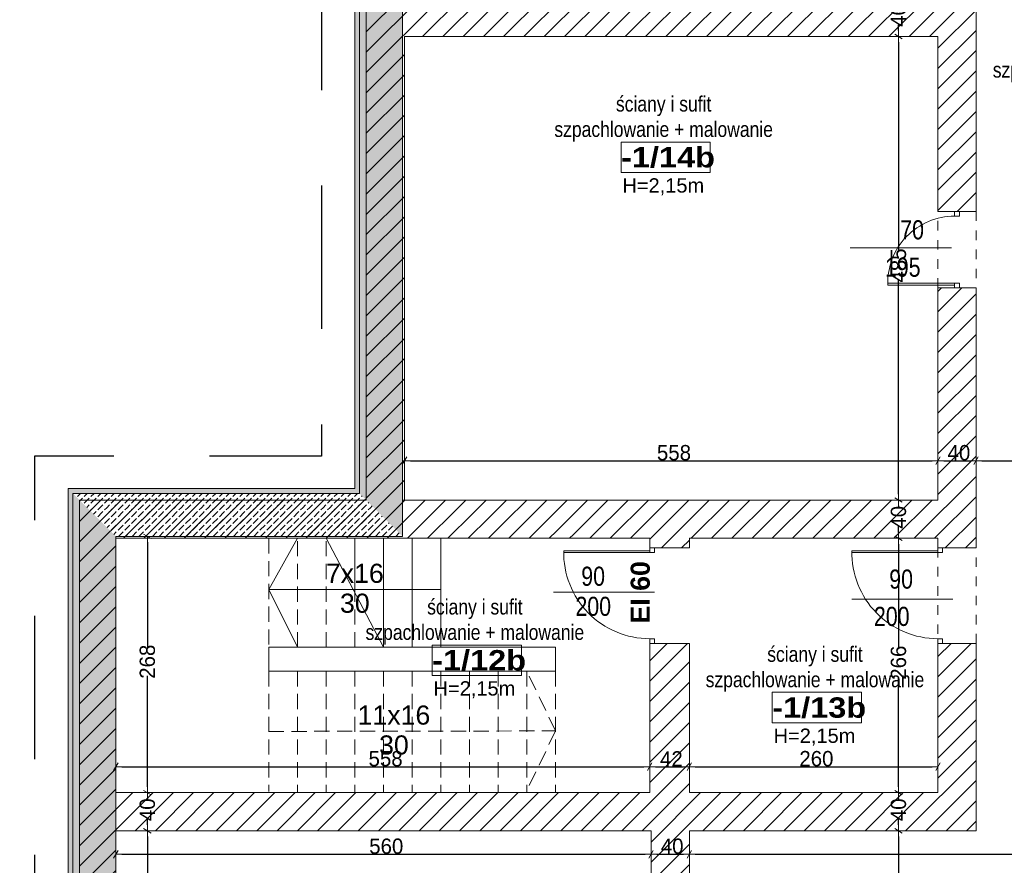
# Model space of a CAD drawing. Header units: millimetres. Extents: x -44596 to 32114, y 34976 to 82978.
# Tile 39 of 63: x 24701 to 25731, y 58302 to 59187. Entities that reach past the tile are written whole.
import ezdxf

# ---------------------------------------------------------------- set-up
doc = ezdxf.new("R2010")
doc.units = ezdxf.units.MM
doc.header["$MEASUREMENT"] = 0
for name, pattern in [('ArcadiaLine4068362267', [23.8125, 15.875, -7.9375]), ('Dashed-002', [20, 10, -10]), ('Przerywana długa', [250, 150, -100])]:
    doc.linetypes.add(name, pattern=pattern)
for name, color, linetype in [('311-RS', 7, 'Continuous'), ('410-Fundamenty', 7, 'Continuous'), ('499-Wymiary i opisy', 7, 'Continuous'), ('500-opisy p.poż', 7, 'Continuous'), ('MF-NR', 7, 'Continuous'), ('MF_AREA_BLOCK', 7, 'Continuous'), ('MF_KRESKOWANIE', 7, 'Continuous'), ('MF_NR', 7, 'Continuous'), ('MF_OKNA', 7, 'Continuous'), ('MF_OPISY', 7, 'Continuous'), ('MF_przerywana', 7, 'Continuous'), ('MF_SCIANY_KONSTR', 7, 'Continuous'), ('MF_WIDOK', 7, 'Continuous'), ('MF_WYM_DUŻE', 7, 'Continuous')]:
    doc.layers.add(name, color=color, linetype=linetype)
doc.styles.add('GENERATED_STYLE_2', font='txt')
doc.styles.add('GENERATED_STYLE_4', font='txt')
doc.styles.add('GENERATED_STYLE_5', font='txt')
doc.styles.add('GENERATED_STYLE_6', font='txt')
doc.dimstyles.new('GENERATED_STYLE__2', dxfattribs={"dimtxt": 16, "dimasz": 6.08, "dimexe": 0.18, "dimexo": 0.0625, "dimgap": 0.09, "dimtad": 1, "dimdec": 0, "dimzin": 0, "dimdsep": 46, "dimtxsty": 'GENERATED_STYLE_4', "dimblk": 'ARROWHEAD_2', "dimblk1": 'ARROWHEAD_2', "dimblk2": 'ARROWHEAD_2', "dimcen": 0.09, "dimse1": 1, "dimse2": 1, "dimclrd": 7, "dimclre": 7, "dimclrt": 7, "dimadec": 0, "dimazin": 0, "dimtfac": 1, "dimtdec": 4, "dimtmove": 0, "dimatfit": 3, "dimfxl": 1, "dimtolj": 1, "dimtzin": 0, "dimarcsym": 0})
doc.dimstyles.new('GENERATED_STYLE__3', dxfattribs={"dimtxt": 16, "dimasz": 6.08, "dimexe": 0.18, "dimexo": 0.0625, "dimgap": 0.09, "dimtad": 1, "dimtih": 1, "dimtoh": 1, "dimdec": 0, "dimzin": 0, "dimdsep": 46, "dimtxsty": 'GENERATED_STYLE_4', "dimblk": 'ARROWHEAD_2', "dimblk1": 'ARROWHEAD_2', "dimblk2": 'ARROWHEAD_2', "dimcen": 0.09, "dimse1": 1, "dimse2": 1, "dimclrd": 7, "dimclre": 7, "dimclrt": 7, "dimadec": 0, "dimazin": 0, "dimtfac": 1, "dimtdec": 4, "dimtmove": 0, "dimatfit": 3, "dimfxl": 1, "dimtolj": 1, "dimtzin": 0, "dimarcsym": 0})
doc.dimstyles.new('GENERATED_STYLE__6', dxfattribs={"dimtxt": 15, "dimasz": 15.2, "dimexe": 0.18, "dimexo": 0.0625, "dimgap": 0.09, "dimtad": 1, "dimdec": 0, "dimzin": 0, "dimdsep": 46, "dimtxsty": 'GENERATED_STYLE_2', "dimblk": 'ARROWHEAD_2', "dimblk1": 'ARROWHEAD_2', "dimblk2": 'ARROWHEAD_2', "dimcen": 0.09, "dimse1": 1, "dimse2": 1, "dimclrd": 7, "dimclre": 7, "dimclrt": 7, "dimadec": 0, "dimazin": 0, "dimtfac": 1, "dimtdec": 4, "dimtmove": 0, "dimatfit": 3, "dimfxl": 1, "dimtolj": 1, "dimtzin": 0, "dimarcsym": 0})
pattern_1 = [(45, (5608535.791, 4486378.817), (-10.606601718, 10.606601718), [])]
pattern_2 = [(90, (5608535.7913, 4486378.8167), (-3.4641016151, 0), [2, -4]), (90, (5608534.0592, 4486381.8167), (-3.4641016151, 0), [2, -4]), (150, (5608535.7913, 4486380.8167), (1.7320508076, 3), [2, -4]), (150, (5608532.3272, 4486380.8167), (1.7320508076, 3), [2, -4]), (210, (5608535.7913, 4486378.8167), (-1.7320508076, 3), [2, -4]), (210, (5608532.3272, 4486378.8167), (-1.7320508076, 3), [2, -4])]
pattern_3 = [(45, (5608535.791, 4486378.817), (-7.071067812, 7.071067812), [7.5, -2.5]), (45, (5608535.791, 4486385.888), (-7.071067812, 7.071067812), [7.5, -2.5])]

# ---------------------------------------------------------------- blocks, each defined once
blk = doc.blocks.new('ARROWHEAD_2')
at = {"color": 0, "linetype": 'Continuous', "lineweight": 0}
for p, q in [((0, 0), (-1, 0)), ((-0.378, -0.655), (0.378, 0.655))]:
    blk.add_line(p, q, dxfattribs=at)
blk = doc.blocks.new('*D45')
at = {"layer": '499-Wymiary i opisy', "color": 7, "linetype": 'Continuous', "lineweight": -2}
for p, q in [((24834.2, 58332.4), (24834.2, 58104.5)), ((24834.2, 57841.6), (24834.2, 58075.4))]:
    blk.add_line(p, q, dxfattribs=at)
at = {"layer": 'Defpoints', "color": 0}
for p in [(24801.2, 58338.5), (24834.2, 58338.5), (24801.2, 57835.5)]:
    blk.add_point(p, dxfattribs=at)
at = {"layer": '499-Wymiary i opisy', "color": 7, "lineweight": -2, "xscale": 6.080000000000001, "yscale": 6.080000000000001, "zscale": 6.080000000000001}
for p, rotation in [((24834.2, 58338.5), 90), ((24834.2, 57835.5), 270)]:
    blk.add_blockref('ARROWHEAD_2', p, dxfattribs=dict(at, rotation=rotation))
at = {"layer": '499-Wymiary i opisy', "color": 7, "lineweight": 13, "insert": (24834.2, 58089.9), "char_height": 16, "attachment_point": 5, "rotation": 90, "style": 'GENERATED_STYLE_4'}
blk.add_mtext('\\A1;503', dxfattribs=at)
blk = doc.blocks.new('*D46')
at = {"layer": '499-Wymiary i opisy', "color": 7, "linetype": 'Continuous', "lineweight": -2}
for p, q in [((24834.2, 58372.4), (24834.2, 58370.2)), ((24834.2, 58344.6), (24834.2, 58350.7))]:
    blk.add_line(p, q, dxfattribs=at)
at = {"layer": 'Defpoints', "color": 0}
for p in [(24801.2, 58378.5), (24834.2, 58378.5), (24801.2, 58338.5)]:
    blk.add_point(p, dxfattribs=at)
at = {"layer": '499-Wymiary i opisy', "color": 7, "lineweight": -2, "xscale": 6.080000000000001, "yscale": 6.080000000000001, "zscale": 6.080000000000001}
for p, rotation in [((24834.2, 58378.5), 90), ((24834.2, 58338.5), 270)]:
    blk.add_blockref('ARROWHEAD_2', p, dxfattribs=dict(at, rotation=rotation))
at = {"layer": '499-Wymiary i opisy', "color": 7, "lineweight": 13, "insert": (24834.2, 58360.5), "char_height": 16, "attachment_point": 5, "rotation": 90, "style": 'GENERATED_STYLE_4'}
blk.add_mtext('\\A1;40', dxfattribs=at)
blk = doc.blocks.new('*D47')
at = {"layer": '499-Wymiary i opisy', "color": 7, "linetype": 'Continuous', "lineweight": -2}
for p, q in [((24834.2, 58640.4), (24834.2, 58530.1)), ((24834.2, 58384.6), (24834.2, 58500.7))]:
    blk.add_line(p, q, dxfattribs=at)
at = {"layer": 'Defpoints', "color": 0}
for p in [(24801.2, 58646.5), (24834.2, 58646.5), (24801.2, 58378.5)]:
    blk.add_point(p, dxfattribs=at)
at = {"layer": '499-Wymiary i opisy', "color": 7, "lineweight": -2, "xscale": 6.080000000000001, "yscale": 6.080000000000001, "zscale": 6.080000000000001}
for p, rotation in [((24834.2, 58646.5), 90), ((24834.2, 58378.5), 270)]:
    blk.add_blockref('ARROWHEAD_2', p, dxfattribs=dict(at, rotation=rotation))
at = {"layer": '499-Wymiary i opisy', "color": 7, "lineweight": 13, "insert": (24834.2, 58515.4), "char_height": 16, "attachment_point": 5, "rotation": 90, "style": 'GENERATED_STYLE_4'}
blk.add_mtext('\\A1;268', dxfattribs=at)
blk = doc.blocks.new('*D101')
at = {"layer": 'Defpoints', "color": 0}
for p in [(25961.2, 58482.5), (26185.9, 58482.5), (25661.2, 58228.5)]:
    blk.add_point(p, dxfattribs=at)
at = {"layer": 'MF_WYM_DUŻE', "color": 7, "linetype": 'Continuous', "lineweight": -2}
for p, q in [((26185.9, 58467.3), (26185.9, 58372.3)), ((26185.9, 58243.7), (26185.9, 58338.8))]:
    blk.add_line(p, q, dxfattribs=at)
at = {"layer": 'MF_WYM_DUŻE', "color": 7, "lineweight": -2, "xscale": 15.2, "yscale": 15.2, "zscale": 15.2}
for p, rotation in [((26185.9, 58482.5), 90), ((26185.9, 58228.5), 270)]:
    blk.add_blockref('ARROWHEAD_2', p, dxfattribs=dict(at, rotation=rotation))
at = {"layer": 'MF_WYM_DUŻE', "color": 7, "lineweight": 13, "insert": (26185.9, 58355.6), "char_height": 15, "attachment_point": 5, "rotation": 90, "style": 'GENERATED_STYLE_2'}
blk.add_mtext('\\A1;254', dxfattribs=at)
blk = doc.blocks.new('*D119')
at = {"layer": '499-Wymiary i opisy', "color": 7, "linetype": 'Continuous', "lineweight": -2}
for p, q in [((25620, 58332.4), (25620, 57807)), ((25620, 57234.6), (25620, 57768.9))]:
    blk.add_line(p, q, dxfattribs=at)
at = {"layer": 'Defpoints', "color": 0}
for p in [(25620, 58338.5), (25701.2, 58338.5), (25661.2, 57228.5)]:
    blk.add_point(p, dxfattribs=at)
at = {"layer": '499-Wymiary i opisy', "color": 7, "lineweight": -2, "xscale": 6.080000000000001, "yscale": 6.080000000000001, "zscale": 6.080000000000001}
for p, rotation in [((25620, 58338.5), 90), ((25620, 57228.5), 270)]:
    blk.add_blockref('ARROWHEAD_2', p, dxfattribs=dict(at, rotation=rotation))
at = {"layer": '499-Wymiary i opisy', "color": 7, "lineweight": 13, "insert": (25620, 57787.9), "char_height": 16, "attachment_point": 5, "rotation": 90, "style": 'GENERATED_STYLE_4'}
blk.add_mtext('\\A1;1110', dxfattribs=at)
blk = doc.blocks.new('*D120')
at = {"layer": '499-Wymiary i opisy', "color": 7, "linetype": 'Continuous', "lineweight": -2}
for p, q in [((25620, 58372.4), (25620, 58370.2)), ((25620, 58344.6), (25620, 58350.7))]:
    blk.add_line(p, q, dxfattribs=at)
at = {"layer": 'Defpoints', "color": 0}
for p in [(25620, 58378.5), (25661.2, 58378.5), (25701.2, 58338.5)]:
    blk.add_point(p, dxfattribs=at)
at = {"layer": '499-Wymiary i opisy', "color": 7, "lineweight": -2, "xscale": 6.080000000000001, "yscale": 6.080000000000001, "zscale": 6.080000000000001}
for p, rotation in [((25620, 58378.5), 90), ((25620, 58338.5), 270)]:
    blk.add_blockref('ARROWHEAD_2', p, dxfattribs=dict(at, rotation=rotation))
at = {"layer": '499-Wymiary i opisy', "color": 7, "lineweight": 13, "insert": (25620, 58360.5), "char_height": 16, "attachment_point": 5, "rotation": 90, "style": 'GENERATED_STYLE_4'}
blk.add_mtext('\\A1;40', dxfattribs=at)
blk = doc.blocks.new('*D121')
at = {"layer": '499-Wymiary i opisy', "color": 7, "linetype": 'Continuous', "lineweight": -2}
for p, q in [((25620, 58638.4), (25620, 58529.1)), ((25620, 58384.6), (25620, 58499.7))]:
    blk.add_line(p, q, dxfattribs=at)
at = {"layer": 'Defpoints', "color": 0}
for p in [(25620, 58644.5), (25661.2, 58644.5), (25661.2, 58378.5)]:
    blk.add_point(p, dxfattribs=at)
at = {"layer": '499-Wymiary i opisy', "color": 7, "lineweight": -2, "xscale": 6.080000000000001, "yscale": 6.080000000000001, "zscale": 6.080000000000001}
for p, rotation in [((25620, 58644.5), 90), ((25620, 58378.5), 270)]:
    blk.add_blockref('ARROWHEAD_2', p, dxfattribs=dict(at, rotation=rotation))
at = {"layer": '499-Wymiary i opisy', "color": 7, "lineweight": 13, "insert": (25620, 58514.4), "char_height": 16, "attachment_point": 5, "rotation": 90, "style": 'GENERATED_STYLE_4'}
blk.add_mtext('\\A1;266', dxfattribs=at)
blk = doc.blocks.new('*D122')
at = {"layer": '499-Wymiary i opisy', "color": 7, "linetype": 'Continuous', "lineweight": -2}
for p, q in [((25620, 58678.4), (25620, 58676.2)), ((25620, 58650.6), (25620, 58656.7))]:
    blk.add_line(p, q, dxfattribs=at)
at = {"layer": 'Defpoints', "color": 0}
for p in [(25620, 58684.5), (25661.2, 58684.5), (25661.2, 58644.5)]:
    blk.add_point(p, dxfattribs=at)
at = {"layer": '499-Wymiary i opisy', "color": 7, "lineweight": -2, "xscale": 6.080000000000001, "yscale": 6.080000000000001, "zscale": 6.080000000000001}
for p, rotation in [((25620, 58684.5), 90), ((25620, 58644.5), 270)]:
    blk.add_blockref('ARROWHEAD_2', p, dxfattribs=dict(at, rotation=rotation))
at = {"layer": '499-Wymiary i opisy', "color": 7, "lineweight": 13, "insert": (25620, 58666.5), "char_height": 16, "attachment_point": 5, "rotation": 90, "style": 'GENERATED_STYLE_4'}
blk.add_mtext('\\A1;40', dxfattribs=at)
blk = doc.blocks.new('*D123')
at = {"layer": '499-Wymiary i opisy', "color": 7, "linetype": 'Continuous', "lineweight": -2}
for p, q in [((25620, 59163.4), (25620, 58944.8)), ((25620, 58690.6), (25620, 58915))]:
    blk.add_line(p, q, dxfattribs=at)
at = {"layer": 'Defpoints', "color": 0}
for p in [(25620, 59169.5), (25661.2, 59169.5), (25661.2, 58684.5)]:
    blk.add_point(p, dxfattribs=at)
at = {"layer": '499-Wymiary i opisy', "color": 7, "lineweight": -2, "xscale": 6.080000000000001, "yscale": 6.080000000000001, "zscale": 6.080000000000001}
for p, rotation in [((25620, 59169.5), 90), ((25620, 58684.5), 270)]:
    blk.add_blockref('ARROWHEAD_2', p, dxfattribs=dict(at, rotation=rotation))
at = {"layer": '499-Wymiary i opisy', "color": 7, "lineweight": 13, "insert": (25620, 58929.9), "char_height": 16, "attachment_point": 5, "rotation": 90, "style": 'GENERATED_STYLE_4'}
blk.add_mtext('\\A1;485', dxfattribs=at)
blk = doc.blocks.new('*D124')
at = {"layer": '499-Wymiary i opisy', "color": 7, "linetype": 'Continuous', "lineweight": -2}
for p, q in [((25620, 59203.4), (25620, 59201.2)), ((25620, 59175.6), (25620, 59181.7))]:
    blk.add_line(p, q, dxfattribs=at)
at = {"layer": 'Defpoints', "color": 0}
for p in [(25620, 59209.5), (25661.2, 59209.5), (25661.2, 59169.5)]:
    blk.add_point(p, dxfattribs=at)
at = {"layer": '499-Wymiary i opisy', "color": 7, "lineweight": -2, "xscale": 6.080000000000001, "yscale": 6.080000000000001, "zscale": 6.080000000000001}
for p, rotation in [((25620, 59209.5), 90), ((25620, 59169.5), 270)]:
    blk.add_blockref('ARROWHEAD_2', p, dxfattribs=dict(at, rotation=rotation))
at = {"layer": '499-Wymiary i opisy', "color": 7, "lineweight": 13, "insert": (25620, 59191.5), "char_height": 16, "attachment_point": 5, "rotation": 90, "style": 'GENERATED_STYLE_4'}
blk.add_mtext('\\A1;40', dxfattribs=at)
blk = doc.blocks.new('*D132')
at = {"layer": '499-Wymiary i opisy', "color": 7, "linetype": 'Continuous', "lineweight": -2}
blk.add_line((24807.3, 58405.6), (25353.6, 58405.6), dxfattribs=at)
at = {"layer": 'Defpoints', "color": 0}
for p in [(24801.2, 58646.5), (25359.7, 58644.5), (25359.7, 58405.6)]:
    blk.add_point(p, dxfattribs=at)
at = {"layer": '499-Wymiary i opisy', "color": 7, "lineweight": -2, "xscale": 6.080000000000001, "yscale": 6.080000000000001, "zscale": 6.080000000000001, "rotation": 180}
blk.add_blockref('ARROWHEAD_2', (24801.2, 58405.6), dxfattribs=at)
at = {"layer": '499-Wymiary i opisy', "color": 7, "lineweight": -2, "xscale": 6.080000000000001, "yscale": 6.080000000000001, "zscale": 6.080000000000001}
blk.add_blockref('ARROWHEAD_2', (25359.7, 58405.6), dxfattribs=at)
at = {"layer": '499-Wymiary i opisy', "color": 7, "lineweight": 13, "insert": (25083.4, 58413.9), "char_height": 16, "attachment_point": 5, "style": 'GENERATED_STYLE_4'}
blk.add_mtext('\\A1;558', dxfattribs=at)
blk = doc.blocks.new('*D133')
at = {"layer": '499-Wymiary i opisy', "color": 7, "linetype": 'Continuous', "lineweight": -2}
blk.add_line((25365.8, 58405.6), (25395.1, 58405.6), dxfattribs=at)
at = {"layer": 'Defpoints', "color": 0}
for p in [(25359.7, 58644.5), (25401.2, 58644.5), (25401.2, 58405.6)]:
    blk.add_point(p, dxfattribs=at)
at = {"layer": '499-Wymiary i opisy', "color": 7, "lineweight": -2, "xscale": 6.080000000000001, "yscale": 6.080000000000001, "zscale": 6.080000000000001, "rotation": 180}
blk.add_blockref('ARROWHEAD_2', (25359.7, 58405.6), dxfattribs=at)
at = {"layer": '499-Wymiary i opisy', "color": 7, "lineweight": -2, "xscale": 6.080000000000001, "yscale": 6.080000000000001, "zscale": 6.080000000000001}
blk.add_blockref('ARROWHEAD_2', (25401.2, 58405.6), dxfattribs=at)
at = {"layer": '499-Wymiary i opisy', "color": 7, "lineweight": 13, "insert": (25382.4, 58413.8), "char_height": 16, "attachment_point": 5, "style": 'GENERATED_STYLE_4'}
blk.add_mtext('\\A1;42', dxfattribs=at)
blk = doc.blocks.new('*D134')
at = {"layer": '499-Wymiary i opisy', "color": 7, "linetype": 'Continuous', "lineweight": -2}
blk.add_line((25407.3, 58405.6), (25655.1, 58405.6), dxfattribs=at)
at = {"layer": 'Defpoints', "color": 0}
for p in [(25401.2, 58644.5), (25661.2, 58644.5), (25661.2, 58405.6)]:
    blk.add_point(p, dxfattribs=at)
at = {"layer": '499-Wymiary i opisy', "color": 7, "lineweight": -2, "xscale": 6.080000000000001, "yscale": 6.080000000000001, "zscale": 6.080000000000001, "rotation": 180}
blk.add_blockref('ARROWHEAD_2', (25401.2, 58405.6), dxfattribs=at)
at = {"layer": '499-Wymiary i opisy', "color": 7, "lineweight": -2, "xscale": 6.080000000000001, "yscale": 6.080000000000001, "zscale": 6.080000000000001}
blk.add_blockref('ARROWHEAD_2', (25661.2, 58405.6), dxfattribs=at)
at = {"layer": '499-Wymiary i opisy', "color": 7, "lineweight": 13, "insert": (25534.1, 58413.9), "char_height": 16, "attachment_point": 5, "style": 'GENERATED_STYLE_4'}
blk.add_mtext('\\A1;260', dxfattribs=at)
blk = doc.blocks.new('*D135')
at = {"layer": '499-Wymiary i opisy', "color": 7, "linetype": 'Continuous', "lineweight": -2}
blk.add_line((24807.3, 58314), (25355.1, 58314), dxfattribs=at)
at = {"layer": 'Defpoints', "color": 0}
for p in [(24801.2, 58338.5), (25361.2, 58338.5), (25361.2, 58314)]:
    blk.add_point(p, dxfattribs=at)
at = {"layer": '499-Wymiary i opisy', "color": 7, "lineweight": -2, "xscale": 6.080000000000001, "yscale": 6.080000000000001, "zscale": 6.080000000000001, "rotation": 180}
blk.add_blockref('ARROWHEAD_2', (24801.2, 58314), dxfattribs=at)
at = {"layer": '499-Wymiary i opisy', "color": 7, "lineweight": -2, "xscale": 6.080000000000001, "yscale": 6.080000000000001, "zscale": 6.080000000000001}
blk.add_blockref('ARROWHEAD_2', (25361.2, 58314), dxfattribs=at)
at = {"layer": '499-Wymiary i opisy', "color": 7, "lineweight": 13, "insert": (25084.1, 58322.3), "char_height": 16, "attachment_point": 5, "style": 'GENERATED_STYLE_4'}
blk.add_mtext('\\A1;560', dxfattribs=at)
blk = doc.blocks.new('*D136')
at = {"layer": '499-Wymiary i opisy', "color": 7, "linetype": 'Continuous', "lineweight": -2}
blk.add_line((25367.3, 58314), (25395.1, 58314), dxfattribs=at)
at = {"layer": 'Defpoints', "color": 0}
for p in [(25361.2, 58338.5), (25401.2, 58338.5), (25401.2, 58314)]:
    blk.add_point(p, dxfattribs=at)
at = {"layer": '499-Wymiary i opisy', "color": 7, "lineweight": -2, "xscale": 6.080000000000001, "yscale": 6.080000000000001, "zscale": 6.080000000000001, "rotation": 180}
blk.add_blockref('ARROWHEAD_2', (25361.2, 58314), dxfattribs=at)
at = {"layer": '499-Wymiary i opisy', "color": 7, "lineweight": -2, "xscale": 6.080000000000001, "yscale": 6.080000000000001, "zscale": 6.080000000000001}
blk.add_blockref('ARROWHEAD_2', (25401.2, 58314), dxfattribs=at)
at = {"layer": '499-Wymiary i opisy', "color": 7, "lineweight": 13, "insert": (25383.2, 58322.3), "char_height": 16, "attachment_point": 5, "style": 'GENERATED_STYLE_4'}
blk.add_mtext('\\A1;40', dxfattribs=at)
blk = doc.blocks.new('*D137')
at = {"layer": '499-Wymiary i opisy', "color": 7, "linetype": 'Continuous', "lineweight": -2}
blk.add_line((25407.3, 58314), (26269.1, 58314), dxfattribs=at)
at = {"layer": 'Defpoints', "color": 0}
for p in [(26275.2, 58482.5), (25401.2, 58338.5), (26275.2, 58314)]:
    blk.add_point(p, dxfattribs=at)
at = {"layer": '499-Wymiary i opisy', "color": 7, "lineweight": -2, "xscale": 6.080000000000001, "yscale": 6.080000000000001, "zscale": 6.080000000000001, "rotation": 180}
blk.add_blockref('ARROWHEAD_2', (25401.2, 58314), dxfattribs=at)
at = {"layer": '499-Wymiary i opisy', "color": 7, "lineweight": -2, "xscale": 6.080000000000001, "yscale": 6.080000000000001, "zscale": 6.080000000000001}
blk.add_blockref('ARROWHEAD_2', (26275.2, 58314), dxfattribs=at)
at = {"layer": '499-Wymiary i opisy', "color": 7, "lineweight": 13, "insert": (25841.1, 58322.3), "char_height": 16, "attachment_point": 5, "style": 'GENERATED_STYLE_4'}
blk.add_mtext('\\A1;874', dxfattribs=at)
blk = doc.blocks.new('*D138')
at = {"layer": '499-Wymiary i opisy', "color": 7, "linetype": 'Continuous', "lineweight": -2}
blk.add_line((25109.3, 58725.7), (25655.1, 58725.7), dxfattribs=at)
at = {"layer": 'Defpoints', "color": 0}
for p in [(25661.2, 58725.7), (25103.2, 58684.5), (25661.2, 58684.5)]:
    blk.add_point(p, dxfattribs=at)
at = {"layer": '499-Wymiary i opisy', "color": 7, "lineweight": -2, "xscale": 6.080000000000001, "yscale": 6.080000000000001, "zscale": 6.080000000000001, "rotation": 180}
blk.add_blockref('ARROWHEAD_2', (25103.2, 58725.7), dxfattribs=at)
at = {"layer": '499-Wymiary i opisy', "color": 7, "lineweight": -2, "xscale": 6.080000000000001, "yscale": 6.080000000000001, "zscale": 6.080000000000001}
blk.add_blockref('ARROWHEAD_2', (25661.2, 58725.7), dxfattribs=at)
at = {"layer": '499-Wymiary i opisy', "color": 7, "lineweight": 13, "insert": (25385.1, 58734), "char_height": 16, "attachment_point": 5, "style": 'GENERATED_STYLE_4'}
blk.add_mtext('\\A1;558', dxfattribs=at)
blk = doc.blocks.new('*D139')
at = {"layer": '499-Wymiary i opisy', "color": 7, "linetype": 'Continuous', "lineweight": -2}
blk.add_line((25667.3, 58725.7), (25695.1, 58725.7), dxfattribs=at)
at = {"layer": 'Defpoints', "color": 0}
for p in [(25701.2, 58725.7), (25661.2, 58684.5), (25701.2, 58634.5)]:
    blk.add_point(p, dxfattribs=at)
at = {"layer": '499-Wymiary i opisy', "color": 7, "lineweight": -2, "xscale": 6.080000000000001, "yscale": 6.080000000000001, "zscale": 6.080000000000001, "rotation": 180}
blk.add_blockref('ARROWHEAD_2', (25661.2, 58725.7), dxfattribs=at)
at = {"layer": '499-Wymiary i opisy', "color": 7, "lineweight": -2, "xscale": 6.080000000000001, "yscale": 6.080000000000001, "zscale": 6.080000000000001}
blk.add_blockref('ARROWHEAD_2', (25701.2, 58725.7), dxfattribs=at)
at = {"layer": '499-Wymiary i opisy', "color": 7, "lineweight": 13, "insert": (25683.2, 58734), "char_height": 16, "attachment_point": 5, "style": 'GENERATED_STYLE_4'}
blk.add_mtext('\\A1;40', dxfattribs=at)
blk = doc.blocks.new('*D140')
at = {"layer": '499-Wymiary i opisy', "color": 7, "linetype": 'Continuous', "lineweight": -2}
blk.add_line((25707.3, 58725.7), (25955.1, 58725.7), dxfattribs=at)
at = {"layer": 'Defpoints', "color": 0}
for p in [(25961.2, 58725.7), (25701.2, 58634.5), (25961.2, 58482.5)]:
    blk.add_point(p, dxfattribs=at)
at = {"layer": '499-Wymiary i opisy', "color": 7, "lineweight": -2, "xscale": 6.080000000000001, "yscale": 6.080000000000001, "zscale": 6.080000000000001, "rotation": 180}
blk.add_blockref('ARROWHEAD_2', (25701.2, 58725.7), dxfattribs=at)
at = {"layer": '499-Wymiary i opisy', "color": 7, "lineweight": -2, "xscale": 6.080000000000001, "yscale": 6.080000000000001, "zscale": 6.080000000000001}
blk.add_blockref('ARROWHEAD_2', (25961.2, 58725.7), dxfattribs=at)
at = {"layer": '499-Wymiary i opisy', "color": 7, "lineweight": 13, "insert": (25834.1, 58734), "char_height": 16, "attachment_point": 5, "style": 'GENERATED_STYLE_4'}
blk.add_mtext('\\A1;260', dxfattribs=at)

msp = doc.modelspace()

# ---------------------------------------------------------------- hatches: boundary and pattern name
at = {"layer": '410-Fundamenty', "linetype": 'Continuous', "lineweight": 0}
h = msp.add_hatch(dxfattribs=at)
h.set_pattern_fill('Styropian', color=251, style=0, pattern_type=2)
h.set_pattern_definition(pattern_2)
h.paths.add_polyline_path([(25051.2, 59746.5), (25051.2, 58696.5), (25056.2, 58691.5), (25056.2, 59741.5)])
h = msp.add_hatch(dxfattribs=at)
h.set_pattern_fill('beton', color=251, style=0, pattern_type=2)
h.set_pattern_definition(pattern_3)
h.paths.add_polyline_path([(25056.2, 59741.5), (25056.2, 58691.5), (25071.2, 58676.5), (25071.2, 59726.5)])
h = msp.add_hatch(dxfattribs=at)
h.set_pattern_fill('beton', color=251, style=0, pattern_type=2)
h.set_pattern_definition(pattern_3)
h.paths.add_polyline_path([(25071.2, 59726.5), (25071.2, 58676.5), (25076.2, 58671.5), (25076.2, 59721.5)])
h = msp.add_hatch(dxfattribs=at)
h.set_pattern_fill('beton', color=251, style=0, pattern_type=2)
h.set_pattern_definition(pattern_3)
h.paths.add_polyline_path([(25076.2, 59721.5), (25076.2, 58671.5), (25101.2, 58646.5), (25101.2, 59696.5)])
h = msp.add_hatch(dxfattribs=at)
h.set_pattern_fill('Styropian', color=251, style=0, pattern_type=2)
h.set_pattern_definition(pattern_2)
h.paths.add_polyline_path([(25051.2, 58696.5), (24751.2, 58696.5), (24756.2, 58691.5), (25056.2, 58691.5)])
h = msp.add_hatch(dxfattribs=at)
h.set_pattern_fill('Styropian', color=251, style=0, pattern_type=2)
h.set_pattern_definition(pattern_2)
h.paths.add_polyline_path([(24751.2, 58696.5), (24751.2, 57045.5), (24756.2, 57040.5), (24756.2, 58691.5)])
h = msp.add_hatch(dxfattribs=at)
h.set_pattern_fill('beton', color=251, style=0, pattern_type=2)
h.set_pattern_definition(pattern_3)
h.paths.add_polyline_path([(25056.2, 58691.5), (24756.2, 58691.5), (24771.2, 58676.5), (25071.2, 58676.5)])
h = msp.add_hatch(dxfattribs=at)
h.set_pattern_fill('beton', color=251, style=0, pattern_type=2)
h.set_pattern_definition(pattern_3)
h.paths.add_polyline_path([(24756.2, 58691.5), (24756.2, 57040.5), (24771.2, 57025.5), (24771.2, 58676.5)])
h = msp.add_hatch(dxfattribs=at)
h.set_pattern_fill('beton', color=251, style=0, pattern_type=2)
h.set_pattern_definition(pattern_3)
h.paths.add_polyline_path([(25071.2, 58676.5), (24771.2, 58676.5), (24776.2, 58671.5), (25076.2, 58671.5)])
h = msp.add_hatch(dxfattribs=at)
h.set_pattern_fill('beton', color=251, style=0, pattern_type=2)
h.set_pattern_definition(pattern_3)
h.paths.add_polyline_path([(24771.2, 58676.5), (24771.2, 57025.5), (24776.2, 57020.5), (24776.2, 58671.5)])
h = msp.add_hatch(dxfattribs=at)
h.set_pattern_fill('beton', color=251, style=0, pattern_type=2)
h.set_pattern_definition(pattern_3)
h.paths.add_polyline_path([(25076.2, 58671.5), (24776.2, 58671.5), (24801.2, 58646.5), (25101.2, 58646.5)])
h = msp.add_hatch(dxfattribs=at)
h.set_pattern_fill('beton', color=251, style=0, pattern_type=2)
h.set_pattern_definition(pattern_3)
h.paths.add_polyline_path([(24776.2, 58671.5), (24776.2, 57020.5), (24801.2, 56995.5), (24801.2, 58646.5)])
at = {"layer": 'MF_KRESKOWANIE', "linetype": 'Continuous', "lineweight": 13}
h = msp.add_hatch(dxfattribs=at)
h.set_pattern_fill('bloczki_ceramiczne', color=251, style=0, pattern_type=2)
h.set_pattern_definition(pattern_1)
h.paths.add_polyline_path([(24763.2, 57052.5), (24763.2, 57033.5), (24775.2, 57033.5), (24777.2, 57033.5), (24777.2, 56840.5), (24801.2, 56840.5), (25377.2, 56840.5), (25512.2, 56840.5), (25512.2, 56880.5), (25401.2, 56880.5), (25401.2, 56912), (25401.2, 57188.5), (25471.2, 57188.5), (25491.2, 57188.5), (25491.2, 57228.5), (25401.2, 57228.5), (25401.2, 57330.5), (25251.2, 57330.5), (25251.2, 57290.5), (25271.2, 57290.5), (25271.2, 57227.5), (25277.2, 57227.5), (25277.2, 57290.5), (25361.2, 57290.5), (25361.2, 57188.5), (25361.2, 57150.5), (25277.2, 57150.5), (25277.2, 57157.5), (25271.2, 57157.5), (25271.2, 57150.5), (25243.2, 57150.5), (25243.2, 57137.5), (25249.2, 57137.5), (25249.2, 57144.5), (25361.2, 57144.5), (25361.2, 57060.5), (25249.2, 57060.5), (25249.2, 57067.5), (25243.2, 57067.5), (25243.2, 57047.5), (25249.2, 57047.5), (25249.2, 57054.5), (25361.2, 57054.5), (25361.2, 56970.5), (25249.2, 56970.5), (25249.2, 56977.5), (25243.2, 56977.5), (25243.2, 56957.5), (25249.2, 56957.5), (25249.2, 56964.5), (25361.2, 56964.5), (25361.2, 56880.5), (25249.2, 56880.5), (25249.2, 56887.5), (25243.2, 56887.5), (25243.2, 56880.5), (25144.2, 56880.5), (25144.2, 56887.5), (25138.2, 56887.5), (25138.2, 56880.5), (25026.2, 56880.5), (25026.2, 56964.5), (25138.2, 56964.5), (25138.2, 56957.5), (25144.2, 56957.5), (25144.2, 56977.5), (25138.2, 56977.5), (25138.2, 56970.5), (25026.2, 56970.5), (25026.2, 57054.5), (25138.2, 57054.5), (25138.2, 57047.5), (25144.2, 57047.5), (25144.2, 57067.5), (25138.2, 57067.5), (25138.2, 57060.5), (25026.2, 57060.5), (25026.2, 57144.5), (25138.2, 57144.5), (25138.2, 57137.5), (25144.2, 57137.5), (25144.2, 57150.5), (25130.2, 57150.5), (25130.2, 57290.5), (25171.2, 57290.5), (25171.2, 57330.5), (25001.2, 57330.5), (25001.2, 57290.5), (25034.2, 57290.5), (25034.2, 57227.5), (25040.2, 57227.5), (25040.2, 57290.5), (25124.2, 57290.5), (25124.2, 57150.5), (25040.2, 57150.5), (25040.2, 57157.5), (25034.2, 57157.5), (25034.2, 57150.5), (25020.2, 57150.5), (25020.2, 56880.5), (24921.2, 56880.5), (24921.2, 56887.5), (24915.2, 56887.5), (24915.2, 56880.5), (24801.2, 56880.5), (24801.2, 56964.5), (24915.2, 56964.5), (24915.2, 56957.5), (24921.2, 56957.5), (24921.2, 56977.5), (24915.2, 56977.5), (24915.2, 56970.5), (24801.2, 56970.5), (24801.2, 57054.5), (24915.2, 57054.5), (24915.2, 57047.5), (24921.2, 57047.5), (24921.2, 57067.5), (24915.2, 57067.5), (24915.2, 57060.5), (24801.2, 57060.5), (24801.2, 57144.5), (24915.2, 57144.5), (24915.2, 57137.5), (24921.2, 57137.5), (24921.2, 57150.5), (24893.2, 57150.5), (24893.2, 57157.5), (24887.2, 57157.5), (24887.2, 57150.5), (24801.2, 57150.5), (24801.2, 57290.5), (24887.2, 57290.5), (24887.2, 57227.5), (24893.2, 57227.5), (24893.2, 57290.5), (24921.2, 57290.5), (24921.2, 57330.5), (24801.2, 57330.5), (24801.2, 57450.5), (24921.2, 57450.5), (24921.2, 57490.5), (24801.2, 57490.5), (24801.2, 57795.5), (24801.2, 58644.5), (25300.2, 58644.5), (25101.2, 58684.5), (25103.2, 58684.5), (25103.2, 59169.5), (25661.2, 59169.5), (25661.2, 58986.5), (25701.2, 58986.5), (25701.2, 59289.5), (25661.2, 59289.5), (25661.2, 59209.5), (25103.2, 59209.5), (25103.2, 59694.5), (25661.2, 59694.5), (25661.2, 59369.5), (25701.2, 59369.5), (25701.2, 59544.5), (25944.2, 59544.5), (25961.2, 59544.5), (25961.2, 59369.5), (26001.2, 59369.5), (26001.2, 59544.5), (26381.2, 59544.5), (26381.2, 59537), (26381.2, 59527), (26421.2, 59537), (26421.2, 59544.5), (26575.2, 59544.5), (26575.2, 59487), (26615.2, 59487), (26615.2, 59584.5), (26577.2, 59584.5), (26001.2, 59584.5), (25734.2, 59584.5), (25715.2, 59584.5), (25715.2, 59734.5), (25677.2, 59734.5), (25063.2, 59734.5), (25063.2, 58703.5), (25063.2, 58684.5), (24763.2, 58684.5), (24763.2, 58370.5), (24763.2, 58340.5)])
h = msp.add_hatch(dxfattribs=at)
h.set_pattern_fill('bloczki_ceramiczne', color=251, style=0, pattern_type=2)
h.set_pattern_definition(pattern_1)
h.paths.add_polyline_path([(25661.2, 58684.5), (25101.2, 58684.5), (25300.2, 58644.5), (25359.7, 58644.5), (25359.7, 58634.5), (25401.2, 58634.5), (25401.2, 58644.5), (25661.2, 58644.5), (25661.2, 58634.5), (25701.2, 58634.5), (25701.2, 58646.5), (25701.2, 58906.5), (25661.2, 58906.5)])
h = msp.add_hatch(dxfattribs=at)
h.set_pattern_fill('bloczki_ceramiczne', color=251, style=0, pattern_type=2)
h.set_pattern_definition(pattern_1)
h.paths.add_polyline_path([(25359.7, 58378.5), (24801.2, 58378.5), (24801.2, 58338.5), (25361.2, 58338.5), (25361.2, 58137.5), (25401.2, 58137.5), (25401.2, 58338.5), (25701.2, 58338.5), (25701.2, 58534.5), (25661.2, 58534.5), (25661.2, 58378.5), (25401.2, 58378.5), (25401.2, 58534.5), (25359.7, 58534.5)])

# ---------------------------------------------------------------- linework, layer by layer
at = {"layer": '410-Fundamenty', "color": 251, "linetype": 'Continuous', "lineweight": 13}
for p, q in [((25056.2, 59741.5), (25056.2, 58691.5)), ((25056.2, 58691.5), (24756.2, 58691.5)), ((24756.2, 58691.5), (24756.2, 57040.5))]:
    msp.add_line(p, q, dxfattribs=at)
at = {"layer": '410-Fundamenty', "color": 251, "linetype": 'Continuous', "lineweight": 13, "flags": 128}
for points in [[(25051.2, 59746.5), (25051.2, 58696.5)], [(25101.2, 58646.5), (25101.2, 59696.5)], [(25051.2, 58696.5), (24751.2, 58696.5)], [(24751.2, 58696.5), (24751.2, 57045.5)], [(24801.2, 58646.5), (25101.2, 58646.5)], [(24801.2, 56995.5), (24801.2, 58646.5)]]:
    msp.add_lwpolyline(points, dxfattribs=at)
at = {"layer": 'MF-NR', "color": 251, "linetype": 'Continuous', "lineweight": 13}
for p, q in [((25329.8, 59059), (25423.1, 59059)), ((25329.8, 59027.1), (25329.8, 59059)), ((25423.1, 59059), (25423.1, 59027.1)), ((25132.2, 58532.8), (25225.5, 58532.8)), ((25132.2, 58500.9), (25132.2, 58532.8)), ((25225.5, 58532.8), (25225.5, 58500.9)), ((25488, 58483.4), (25581.4, 58483.4)), ((25488, 58451.5), (25488, 58483.4)), ((25581.4, 58483.4), (25581.4, 58451.5))]:
    msp.add_line(p, q, dxfattribs=at)
at = {"layer": 'MF-NR', "color": 251, "linetype": 'Continuous', "lineweight": 13, "flags": 128}
for points in [[(25423.1, 59027.1), (25329.8, 59027.1)], [(25225.5, 58500.9), (25132.2, 58500.9)], [(25581.4, 58451.5), (25488, 58451.5)]]:
    msp.add_lwpolyline(points, dxfattribs=at)
at = {"layer": 'MF_AREA_BLOCK', "color": 251, "linetype": 'Continuous', "lineweight": 13}
for p, q in [((24961.2, 58591), (24991.2, 58644.5)), ((25081.2, 58530.5), (25021.2, 58644.5)), ((25051.2, 58582.3), (25051.2, 58644.5)), ((25081.2, 58530.5), (25081.2, 58644.5)), ((25111.2, 58530.5), (25111.2, 58644.5)), ((25141.2, 58530.5), (25141.2, 58644.5)), ((24961.2, 58591), (24991.2, 58530.5)), ((25141.2, 58591), (24961.2, 58591)), ((25225.5, 58532.8), (25224, 58532.8)), ((24961.2, 58530.5), (25153.2, 58530.5))]:
    msp.add_line(p, q, dxfattribs=at)
at = {"layer": 'MF_AREA_BLOCK', "color": 251, "linetype": 'ArcadiaLine4068362267', "lineweight": 13}
for p, q in [((24961.2, 58644.5), (24961.2, 58530.5)), ((24991.2, 58530.5), (24991.2, 58644.5)), ((25021.2, 58530.5), (25021.2, 58644.5)), ((25051.2, 58530.5), (25051.2, 58644.5)), ((24961.2, 58505.5), (24961.2, 58379.5)), ((24991.2, 58505.5), (24991.2, 58378.5)), ((25021.2, 58505.5), (25021.2, 58378.5)), ((25051.2, 58505.5), (25051.2, 58378.5)), ((25081.2, 58505.5), (25081.2, 58378.5)), ((25111.2, 58505.5), (25111.2, 58378.5)), ((25141.2, 58505.5), (25141.2, 58378.5)), ((25171.2, 58505.5), (25171.2, 58378.5)), ((25201.2, 58505.5), (25201.2, 58378.5)), ((25261.2, 58443), (25231.2, 58505.5)), ((25231.2, 58505.5), (25231.2, 58378.5)), ((25261.2, 58505.5), (25261.2, 58378.5)), ((24961.2, 58442.5), (25261.2, 58443)), ((25261.2, 58443), (25232.6, 58383.5))]:
    msp.add_line(p, q, dxfattribs=at)
at = {"layer": 'MF_OKNA', "color": 251, "linetype": 'Continuous', "lineweight": 13}
for p, q in [((25678.7, 58981.5), (25678.7, 58986.5)), ((25681.2, 58986.5), (25683.7, 58986.5)), ((25683.7, 58986.5), (25683.7, 58981.5)), ((25683.7, 58981.5), (25678.7, 58981.5)), ((25569.5, 58948.5), (25675.3, 58948.5)), ((25678.7, 58911.5), (25608.7, 58911.5)), ((25678.7, 58909.5), (25608.7, 58909.5)), ((25683.7, 58911.5), (25678.7, 58911.5)), ((25678.7, 58911.5), (25678.7, 58906.5)), ((25681.2, 58906.5), (25683.7, 58906.5)), ((25683.7, 58906.5), (25683.7, 58911.5)), ((25359.7, 58634.5), (25364.7, 58634.5)), ((25359.7, 58629.5), (25359.7, 58634.5)), ((25364.7, 58634.5), (25364.7, 58629.5)), ((25661.2, 58634.5), (25666.2, 58634.5)), ((25661.2, 58629.5), (25661.2, 58634.5)), ((25666.2, 58634.5), (25666.2, 58629.5)), ((25359.7, 58631.5), (25269.7, 58631.5)), ((25359.7, 58629.5), (25269.7, 58629.5)), ((25364.7, 58629.5), (25359.7, 58629.5)), ((25661.2, 58631.5), (25571.2, 58631.5)), ((25661.2, 58629.5), (25571.2, 58629.5)), ((25666.2, 58629.5), (25661.2, 58629.5)), ((25364.7, 58588), (25258.9, 58588)), ((25677, 58581), (25571.2, 58581)), ((25364.7, 58539.5), (25359.7, 58539.5)), ((25359.7, 58539.5), (25359.7, 58534.5)), ((25359.7, 58534.5), (25364.7, 58534.5)), ((25364.7, 58534.5), (25364.7, 58539.5)), ((25666.2, 58539.5), (25661.2, 58539.5)), ((25661.2, 58539.5), (25661.2, 58534.5)), ((25661.2, 58534.5), (25666.2, 58534.5)), ((25666.2, 58534.5), (25666.2, 58539.5))]:
    msp.add_line(p, q, dxfattribs=at)
for centre, radius, start, end in [((25678.7, 58911.5), 70, 90, 181.6372), ((25359.7, 58629.5), 90, 178.7267, 270), ((25661.2, 58629.5), 90, 178.7267, 270)]:
    msp.add_arc(centre, radius, start, end, dxfattribs=at)
at = {"layer": 'MF_OPISY', "color": 251, "linetype": 'Przerywana długa', "lineweight": 30, "flags": 128}
msp.add_lwpolyline([(23190.2, 56267.5), (23190.2, 55002.5), (22890.2, 55002.5), (22890.2, 53806.5), (23039.2, 53806.5), (23039.2, 53652.5), (23039.2, 52892.5), (24235.2, 52892.5), (24235.2, 53042.5), (24836.2, 53042.5), (24836.2, 55735.5), (26302.2, 55735.5), (26302.2, 57351.5), (26362.2, 57351.5), (26362.2, 58435.5), (26662.2, 58435.5), (26662.2, 59631.5), (25762.2, 59631.5), (25762.2, 59781.5), (25016.2, 59781.5), (25016.2, 58730.5), (24716.2, 58730.5), (24716.2, 57080.5), (23550.2, 57080.5), (23550.2, 56267.5)], close=True, dxfattribs=at)
at = {"layer": 'MF_przerywana', "color": 251, "linetype": 'Dashed-002', "lineweight": 13, "flags": 128}
for points in [[(25661.2, 58986.5), (25701.2, 58986.5), (25701.2, 58906.5), (25661.2, 58906.5)], [(25701.2, 58634.5), (25661.2, 58634.5), (25661.2, 58534.5), (25701.2, 58534.5)]]:
    msp.add_lwpolyline(points, close=True, dxfattribs=at)
at = {"layer": 'MF_SCIANY_KONSTR', "color": 251, "linetype": 'Continuous', "lineweight": 13}
for p, q in [((25063.2, 58694), (25063.2, 59734.5)), ((25701.2, 58986.5), (25701.2, 59289.5)), ((25103.2, 58684.5), (25103.2, 59169.5)), ((25661.2, 59169.5), (25103.2, 59169.5)), ((25661.2, 59169.5), (25661.2, 58986.5)), ((25661.2, 58986.5), (25661.2, 59169.5)), ((25661.2, 59169.5), (25661.2, 58986.5)), ((25661.2, 58986.5), (25701.2, 58986.5)), ((25661.2, 58906.5), (25661.2, 58684.5)), ((25661.2, 58684.5), (25661.2, 58906.5)), ((25661.2, 58906.5), (25701.2, 58906.5)), ((25701.2, 58906.5), (25701.2, 58646.5)), ((25701.2, 58646.5), (25701.2, 58796.5)), ((25063.2, 58684.5), (25063.2, 58703.5)), ((24763.2, 58684.5), (24763.2, 58340.5)), ((25063.2, 58684.5), (24763.2, 58684.5)), ((25661.2, 58684.5), (25101.2, 58684.5)), ((25661.2, 58684.5), (25101.2, 58684.5)), ((25359.7, 58644.5), (24801.2, 58644.5)), ((24801.2, 57490.5), (24801.2, 58644.5)), ((25359.7, 58634.5), (25359.7, 58644.5)), ((25661.2, 58644.5), (25401.2, 58644.5)), ((25401.2, 58634.5), (25401.2, 58644.5)), ((25661.2, 58634.5), (25661.2, 58644.5)), ((25701.2, 58634.5), (25701.2, 58646.5)), ((25401.2, 58634.5), (25359.7, 58634.5)), ((25701.2, 58634.5), (25661.2, 58634.5)), ((25359.7, 58378.5), (25359.7, 58534.5)), ((25401.2, 58534.5), (25359.7, 58534.5)), ((25401.2, 58378.5), (25401.2, 58534.5)), ((25661.2, 58378.5), (25661.2, 58534.5)), ((25701.2, 58534.5), (25661.2, 58534.5)), ((25701.2, 58338.5), (25701.2, 58534.5)), ((24961.2, 58530.5), (25261.2, 58530.5)), ((24961.2, 58505.5), (24961.2, 58530.5)), ((25261.2, 58530.5), (25261.2, 58505.5)), ((25261.2, 58505.5), (24961.2, 58505.5)), ((25359.7, 58378.5), (24801.2, 58378.5)), ((25401.2, 58378.5), (25661.2, 58378.5)), ((24763.2, 58370.5), (24763.2, 58340.5)), ((24763.2, 58340.5), (24763.2, 57052.5)), ((25361.2, 58338.5), (24801.2, 58338.5)), ((25361.2, 58137.5), (25361.2, 58338.5)), ((25701.2, 58338.5), (25401.2, 58338.5)), ((25401.2, 58137.5), (25401.2, 58338.5))]:
    msp.add_line(p, q, dxfattribs=at)
at = {"layer": 'MF_WIDOK', "color": 251, "linetype": 'Continuous', "lineweight": 15, "flags": 128}
for points in [[(25329.8, 59059), (25423.1, 59059), (25423.1, 59027.1), (25329.8, 59027.1)], [(25132.2, 58532.8), (25225.5, 58532.8), (25225.5, 58500.9), (25132.2, 58500.9)], [(25488, 58483.4), (25581.4, 58483.4), (25581.4, 58451.5), (25488, 58451.5)]]:
    msp.add_lwpolyline(points, close=True, dxfattribs=at)

# ---------------------------------------------------------------- texts
at = {"layer": '311-RS', "color": 251, "linetype": 'Continuous', "lineweight": 13, "char_height": 16, "attachment_point": 2, "line_spacing_factor": 0.996429, "style": 'GENERATED_STYLE_4'}
for insert in [(25833, 59169.1), (25374.3, 59107), (25176.8, 58580.8), (25532.6, 58531.3)]:
    msp.add_mtext('\\A1;{\\pqc;\\fArial Narrow|b0|i0|c238|p34;ściany i sufit\\P\\pqc;\\fArial Narrow|b0|i0|c238|p34;szpachlowanie + malowanie}', dxfattribs=dict(at, insert=insert))
at = {"layer": '500-opisy p.poż', "color": 251, "linetype": 'Continuous', "lineweight": 13, "insert": (25339.8, 58588), "char_height": 20, "attachment_point": 2, "rotation": 90, "style": 'GENERATED_STYLE_5'}
msp.add_mtext('\\A1;{\\pqc;\\fArial|b1|i0|c238|p38;EI 60}', dxfattribs=at)
at = {"layer": 'MF_NR', "color": 251, "linetype": 'Continuous', "lineweight": 13, "char_height": 21.262, "attachment_point": 7, "style": 'GENERATED_STYLE_6'}
for s, insert in [('\\A1;{\\pql;\\fArial Black|b0|i0|c238|p38;-1/14b}', (25329.7, 59031.9)), ('\\A1;{\\pql;\\fArial Black|b0|i0|c238|p38;-1/12b}', (25132.1, 58505.7)), ('\\A1;{\\pql;\\fArial Black|b0|i0|c238|p38;-1/13b}', (25487.9, 58456.2))]:
    msp.add_mtext(s, dxfattribs=dict(at, insert=insert))
at = {"layer": 'MF_OKNA', "color": 251, "linetype": 'Continuous', "lineweight": 13, "char_height": 20, "attachment_point": 4, "style": 'GENERATED_STYLE_2'}
for s, insert in [('\\A1;{\\W0.800000x;\\pql;\\fArial|b0|i0|c238|p38;70}', (25621.8, 58967.1)), ('\\A1;{\\W0.800000x;\\pql;\\fArial|b0|i0|c238|p38;195}', (25605.8, 58928)), ('\\A1;{\\W0.800000x;\\pql;\\fArial|b0|i0|c238|p38;90}', (25288.1, 58604.7)), ('\\A1;{\\W0.800000x;\\pql;\\fArial|b0|i0|c238|p38;90}', (25610.3, 58601.7)), ('\\A1;{\\W0.800000x;\\pql;\\fArial|b0|i0|c238|p38;200}', (25282, 58573.2)), ('\\A1;{\\W0.800000x;\\pql;\\fArial|b0|i0|c238|p38;200}', (25594.3, 58562.7))]:
    msp.add_mtext(s, dxfattribs=dict(at, insert=insert))
at = {"layer": 'MF_OPISY', "color": 251, "linetype": 'Continuous', "lineweight": 13, "char_height": 15, "attachment_point": 2, "style": 'GENERATED_STYLE_2'}
for insert in [(25373.9, 59021.2), (25176.3, 58495), (25532.1, 58445.5)]:
    msp.add_mtext('\\A1;{\\pqc;\\fArial|b0|i0|c238|p38;H=2,15m}', dxfattribs=dict(at, insert=insert))
at = {"layer": 'MF_OPISY', "color": 251, "linetype": 'Continuous', "lineweight": 13, "char_height": 20, "attachment_point": 2, "line_spacing_factor": 0.938433, "style": 'GENERATED_STYLE_2'}
for s, insert in [('\\A1;{\\pqc;\\fArial|b0|i0|c238|p38;7x16\\P\\pqc;\\fArial|b0|i0|c238|p38;30}', (25051.2, 58617.9)), ('\\A1;{\\pqc;\\fArial|b0|i0|c238|p38;11x16\\P\\pqc;\\fArial|b0|i0|c238|p38;30}', (25092.1, 58469.6))]:
    msp.add_mtext(s, dxfattribs=dict(at, insert=insert))

# ---------------------------------------------------------------- dimensions: what is measured, and where the dimension line sits
at = {"layer": '499-Wymiary i opisy', "color": 251, "linetype": 'Continuous', "lineweight": 13}
for base, p1, p2, picture, middle in [((25620, 59209.5), (25661.2, 59169.5), (25661.2, 59209.5), '*D124', (25620, 59191.5)), ((25620, 59169.5), (25661.2, 58684.5), (25661.2, 59169.5), '*D123', (25620, 58929.9)), ((25620, 58684.5), (25661.2, 58644.5), (25661.2, 58684.5), '*D122', (25620, 58666.5)), ((24834.2, 58646.5), (24801.2, 58378.5), (24801.2, 58646.5), '*D47', (24834.2, 58515.4)), ((25620, 58644.5), (25661.2, 58378.5), (25661.2, 58644.5), '*D121', (25620, 58514.4)), ((24834.2, 58378.5), (24801.2, 58338.5), (24801.2, 58378.5), '*D46', (24834.2, 58360.5)), ((25620, 58378.5), (25701.2, 58338.5), (25661.2, 58378.5), '*D120', (25620, 58360.5)), ((24834.2, 58338.5), (24801.2, 57835.5), (24801.2, 58338.5), '*D45', (24834.2, 58089.9)), ((25620, 58338.5), (25661.2, 57228.5), (25701.2, 58338.5), '*D119', (25620, 57787.9))]:
    dim = msp.add_linear_dim(base=base, p1=p1, p2=p2, angle=90, dimstyle='GENERATED_STYLE__2', dxfattribs=at)
    dim.commit()
    dim.dimension.update_dxf_attribs({"geometry": picture, "text_midpoint": middle, "dimtype": 160, "text_rotation": 90})
for base, p1, p2, picture, middle in [((25661.2, 58725.7), (25103.2, 58684.5), (25661.2, 58684.5), '*D138', (25385.1, 58725.7)), ((25701.2, 58725.7), (25661.2, 58684.5), (25701.2, 58634.5), '*D139', (25683.2, 58725.7)), ((25961.2, 58725.7), (25701.2, 58634.5), (25961.2, 58482.5), '*D140', (25834.1, 58725.7)), ((25359.679, 58405.6414), (24801.1942, 58646.4938), (25359.679, 58644.4938), '*D132', (25083.373, 58405.6414)), ((25401.1942, 58405.6414), (25359.679, 58644.4938), (25401.1942, 58644.4938), '*D133', (25382.3942, 58405.6414)), ((25661.2, 58405.6), (25401.2, 58644.5), (25661.2, 58644.5), '*D134', (25534.1, 58405.6)), ((26275.2, 58314), (25401.2, 58338.5), (26275.2, 58482.5), '*D137', (25841.1, 58314)), ((25361.2, 58314), (24801.2, 58338.5), (25361.2, 58338.5), '*D135', (25084.1, 58314)), ((25401.2, 58314), (25361.2, 58338.5), (25401.2, 58338.5), '*D136', (25383.2, 58314))]:
    dim = msp.add_linear_dim(base=base, p1=p1, p2=p2, dimstyle='GENERATED_STYLE__3', dxfattribs=at)
    dim.commit()
    dim.dimension.update_dxf_attribs({"geometry": picture, "text_midpoint": middle, "dimtype": 160})
at = {"layer": 'MF_WYM_DUŻE', "color": 251, "linetype": 'Continuous', "lineweight": 13}
dim = msp.add_linear_dim(base=(26185.9, 58482.5), p1=(25661.2, 58228.5), p2=(25961.2, 58482.5), angle=90, dimstyle='GENERATED_STYLE__6', dxfattribs=at)
dim.commit()
dim.dimension.update_dxf_attribs({"geometry": '*D101', "text_midpoint": (26185.9, 58355.6), "dimtype": 160, "text_rotation": 90})

doc.saveas('drawing.dxf')
